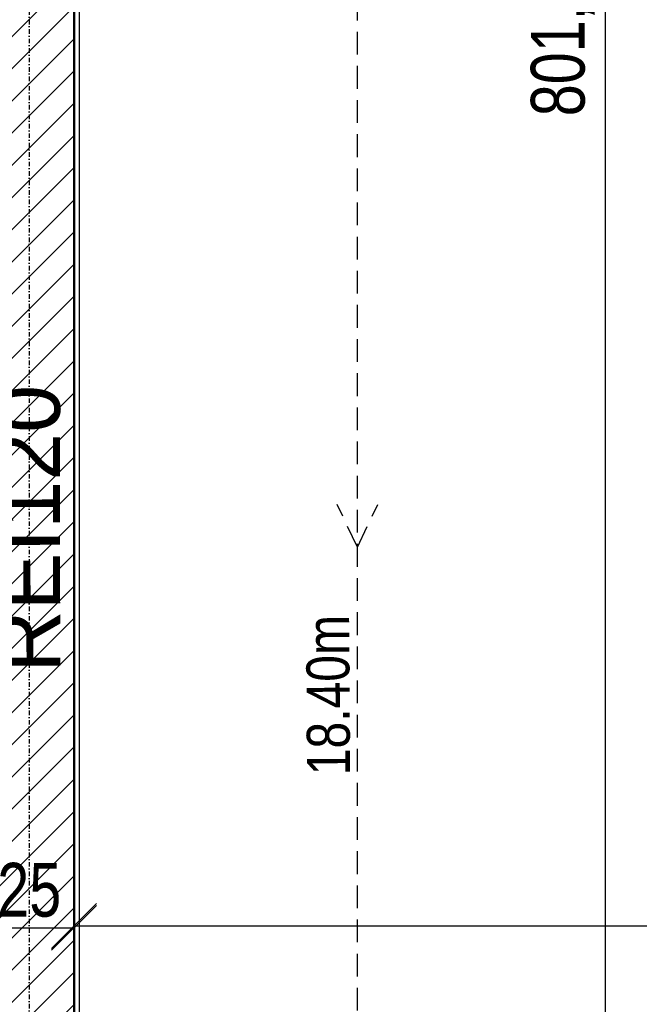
# Model space of a CAD drawing. Header units: centimetres. Extents: x 0 to 55409, y -2708 to 14680.
# Tile 69 of 215: x 32269 to 32442, y 5074 to 5349. Entities that reach past the tile are written whole.
import ezdxf
from ezdxf.enums import TextEntityAlignment as Align

# ---------------------------------------------------------------- set-up
doc = ezdxf.new("R2010")
doc.units = ezdxf.units.CM
doc.header["$LTSCALE"] = 0.01
doc.linetypes.add('DASHDOT', pattern=[25.4, 12.7, -6.35, 0, -6.35])
doc.linetypes.add('DASHED2', pattern=[9.525, 6.35, -3.175])
for name, color, linetype in [('A-Elewacje_wypełnienia', 7, 'Continuous'), ('CKIZOLACJE', 2, 'Continuous'), ('CKSIATKA', 7, 'DASHDOT'), ('CKWYMIAR', 3, 'Continuous'), ('p.poz.', 240, 'Continuous')]:
    doc.layers.add(name, color=color, linetype=linetype)
doc.layers.add('CKPOM_POWIERZ', color=1, linetype='Continuous', plot=False)
doc.layers.add('CKSCIANY_PRZEKR', color=6, linetype='Continuous', lineweight=50)
doc.styles.add('Arial', font='arial.ttf')
doc.styles.get("Standard").update_dxf_attribs({"font": 'ic-simplex.shx', "width": 0.8})
doc.styles.add('WS_ARIAL', font='ReemKufi-Regular.ttf', dxfattribs={"height": 12})
doc.dimstyles.new('Kopia2 CADKON cm', dxfattribs={"dimscale": 5, "dimtxt": 3, "dimasz": 2.5, "dimexe": 1.8, "dimexo": 5, "dimgap": 0.6, "dimtad": 1, "dimrnd": 0.5, "dimtxsty": 'Standard', "dimblk1": 'OBLIQUE', "dimblk2": 'OBLIQUE', "dimsah": 1, "dimcen": 2.5, "dimadec": 1, "dimazin": 2, "dimtfac": 1, "dimtix": 1, "dimtmove": 2, "dimatfit": 3, "dimldrblk": 'OPEN30', "dimfxl": 2, "dimfxlon": 1, "dimtfill": 1, "dimtolj": 1, "dimarcsym": 0})

# ---------------------------------------------------------------- blocks, each defined once
blk = doc.blocks.new('_OBLIQUE')
at = {"color": 0, "linetype": 'ByBlock'}
blk.add_line((-0.5, -0.5), (0.5, 0.5), dxfattribs=at)
blk = doc.blocks.new('*D324')
at = {"layer": 'CKWYMIAR', "color": 0, "lineweight": -2}
for p, q in [((32284.24, 5105.47), (32284.24, 5086.47)), ((32259.24, 5095.47), (32284.24, 5095.47)), ((32259.24, 5083.22), (32259.24, 5086.47))]:
    blk.add_line(p, q, dxfattribs=at)
at = {"layer": 'CKWYMIAR', "color": 0, "lineweight": -2, "xscale": 12.5, "yscale": 12.5, "zscale": 12.5}
blk.add_blockref('_OBLIQUE', (32259.24, 5095.47), dxfattribs=at)
at = {"layer": 'CKWYMIAR', "color": 0, "lineweight": -2, "xscale": 12.5, "yscale": 12.5, "zscale": 12.5, "rotation": 180}
blk.add_blockref('_OBLIQUE', (32284.24, 5095.47), dxfattribs=at)
at = {"layer": 'CKWYMIAR', "color": 0, "lineweight": -3, "insert": (32271.74, 5105.97), "char_height": 15, "attachment_point": 5, "bg_fill": 3, "box_fill_scale": 1.1, "bg_fill_color": 256, "bg_fill_true_color": 13158600, "bg_fill_transparency": 0}
blk.add_mtext('\\A1;25', dxfattribs=at)
blk = doc.blocks.new('_Open30')
at = {"color": 0, "linetype": 'ByBlock', "lineweight": -2}
for p, q in [((-1, 0.268), (0, 0)), ((0, 0), (-1, -0.268)), ((0, 0), (-1, 0))]:
    blk.add_line(p, q, dxfattribs=at)
blk = doc.blocks.new('*D325')
at = {"layer": 'CKWYMIAR', "color": 0, "lineweight": -2}
for p, q in [((32284.24, 5105.97), (32284.24, 5086.97)), ((32676.24, 5105.97), (32676.24, 5086.97)), ((32284.24, 5095.97), (32676.24, 5095.97))]:
    blk.add_line(p, q, dxfattribs=at)
at = {"layer": 'CKWYMIAR', "color": 0, "lineweight": -2, "xscale": 12.5, "yscale": 12.5, "zscale": 12.5, "rotation": 180}
blk.add_blockref('_OBLIQUE', (32284.24, 5095.97), dxfattribs=at)
at = {"layer": 'CKWYMIAR', "color": 0, "lineweight": -2, "xscale": 12.5, "yscale": 12.5, "zscale": 12.5}
blk.add_blockref('_OBLIQUE', (32676.24, 5095.97), dxfattribs=at)
at = {"layer": 'CKWYMIAR', "color": 0, "lineweight": -3, "insert": (32480.24, 5106.47), "char_height": 15, "attachment_point": 5, "bg_fill": 3, "box_fill_scale": 1.1, "bg_fill_color": 256, "bg_fill_true_color": 13158600, "bg_fill_transparency": 0}
blk.add_mtext('\\A1;392', dxfattribs=at)
blk = doc.blocks.new('*D328')
at = {"layer": 'CKWYMIAR', "color": 0, "lineweight": -2}
for p, q in [((32422.4, 5742.6), (32441.4, 5742.6)), ((32432.4, 4941.25), (32432.4, 5742.6)), ((32422.4, 4941.25), (32441.4, 4941.25))]:
    blk.add_line(p, q, dxfattribs=at)
at = {"layer": 'CKWYMIAR', "color": 0, "lineweight": -2, "xscale": 12.5, "yscale": 12.5, "zscale": 12.5}
for p, rotation in [((32432.4, 5742.6), 90), ((32432.4, 4941.25), 270)]:
    blk.add_blockref('_OBLIQUE', p, dxfattribs=dict(at, rotation=rotation))
at = {"layer": 'CKWYMIAR', "color": 0, "lineweight": -3, "insert": (32420.48, 5341.93), "char_height": 15, "attachment_point": 5, "rotation": 90, "bg_fill": 3, "box_fill_scale": 1.1, "bg_fill_color": 256, "bg_fill_true_color": 13158600, "bg_fill_transparency": 0}
blk.add_mtext('\\A1;801,5', dxfattribs=at)
blk = doc.blocks.new('A$7E8A383135198')
at = {"layer": 'CKSIATKA', "ltscale": 10}
blk.add_line((2732.5, 268.18), (2732.5, -1847.53), dxfattribs=at)

msp = doc.modelspace()

# ---------------------------------------------------------------- linework, layer by layer
at = {"layer": 'CKSCIANY_PRZEKR'}
msp.add_line((32284.236, 4941.252), (32284.236, 5463.104), dxfattribs=at)

# ---------------------------------------------------------------- dimensions: what is measured, and where the dimension line sits
at = {"layer": 'CKWYMIAR', "lineweight": -3}
dim = msp.add_linear_dim(base=(32432.402, 5742.604), p1=(32394.236, 4941.252), p2=(32302.118, 5742.604), angle=90, dimstyle='Kopia2 CADKON cm', override={"dimtxt": 3, "dimfxl": 2, "dimfxlon": 1, "dimtfill": 1, "dimtfillclr": 0}, dxfattribs=at)
dim.commit()
dim.dimension.update_dxf_attribs({"geometry": '*D328', "text_midpoint": (32420.477, 5341.928)})

# ---------------------------------------------------------------- next in the draw order: dimensions: what is measured, and where the dimension line sits
dim = msp.add_linear_dim(base=(32676.236, 5095.972), p1=(32284.236, 5463.104), p2=(32676.236, 5466.571), dimstyle='Kopia2 CADKON cm', override={"dimtxt": 3, "dimfxl": 2, "dimfxlon": 1, "dimtfill": 1, "dimtfillclr": 0}, dxfattribs=at)
dim.commit()
dim.dimension.update_dxf_attribs({"geometry": '*D325', "text_midpoint": (32480.236, 5106.472)})

# ---------------------------------------------------------------- next in the draw order: linework, layer by layer
at = {"layer": 'p.poz.', "linetype": 'DASHED2', "lineweight": 25, "ltscale": 100}
for points in [[(32363.236, 5201.662), (32357.544, 5213.55)], [(32363.236, 5201.662), (32368.901, 5213.563)]]:
    msp.add_lwpolyline(points, dxfattribs=at)

# ---------------------------------------------------------------- next in the draw order: texts
at = {"layer": 'p.poz.', "linetype": 'DASHED2', "lineweight": 25, "ltscale": 100, "style": 'Arial', "width": 0.8}
msp.add_text('18.40m', height=12, rotation=90.33139, dxfattribs=at).set_placement((32361.052, 5160.394), align=Align.CENTER)

# ---------------------------------------------------------------- next in the draw order: dimensions: what is measured, and where the dimension line sits
at = {"layer": 'CKWYMIAR', "lineweight": -3}
dim = msp.add_linear_dim(base=(32284.236, 5095.472), p1=(32259.236, 5108.219), p2=(32284.236, 5463.104), dimstyle='Kopia2 CADKON cm', override={"dimtxt": 3, "dimfxl": 2, "dimfxlon": 1, "dimtfill": 1, "dimtfillclr": 0}, dxfattribs=at)
dim.commit()
dim.dimension.update_dxf_attribs({"geometry": '*D324', "text_midpoint": (32271.736, 5105.972)})

# ---------------------------------------------------------------- next in the draw order: hatches: boundary and pattern name
at = {"layer": 'A-Elewacje_wypełnienia', "lineweight": 5}
h = msp.add_hatch(dxfattribs=at)
h.set_pattern_fill('ANSI31', color=256, scale=2, style=0)
h.paths.add_polyline_path([(31784.236, 5767.604), (31784.236, 4418.252), (31809.236, 4418.252), (31986.236, 4418.252), (32284.236, 4418.252), (32284.236, 4453.252), (32259.236, 4453.252), (32259.236, 4443.252), (32209.236, 4443.252), (32209.236, 4443.252), (32159.236, 4443.252), (32159.236, 4443.252), (31809.236, 4443.252), (31809.236, 4711.252), (31809.236, 4723.252), (31809.236, 5013.104), (32129.236, 5013.104), (32129.236, 5025.104), (31809.236, 5025.104), (31809.236, 5438.104), (31809.236, 5463.104), (31809.236, 5742.604), (32676.236, 5742.604), (32676.236, 4578.252), (32701.236, 4578.252), (32701.236, 4603.252), (32701.236, 5767.604)])
h.paths.add_polyline_path([(31809.236, 5463.104), (31809.236, 5438.104), (32259.236, 5438.104), (32259.236, 5025.104), (32229.236, 5025.104), (32229.236, 5013.104), (32259.236, 5013.104), (32259.236, 4723.252), (32229.236, 4723.252), (32229.236, 4711.252), (32259.236, 4711.252), (32259.236, 4703.252), (32284.236, 4703.252), (32284.236, 4916.252), (32294.236, 4916.252), (32294.236, 4941.252), (32284.236, 4941.252), (32284.236, 5463.104)])
h.paths.add_polyline_path([(32031.236, 4711.252), (32129.236, 4711.252), (32129.236, 4723.252), (31809.236, 4723.252), (31809.236, 4711.252)])
h.paths.add_polyline_path([(32394.236, 4916.252), (32676.236, 4916.252), (32676.236, 4941.252), (32394.236, 4941.252)])
h.paths.add_polyline_path([(32031.236, 4543.252), (32031.236, 4711.252), (32019.236, 4711.252), (32019.236, 4543.252)])

# ---------------------------------------------------------------- next in the draw order: linework, layer by layer
at = {"layer": 'CKPOM_POWIERZ'}
msp.add_lwpolyline([(32285.736, 5464.604), (31810.736, 5464.604), (31810.736, 5741.104), (32674.736, 5741.104), (32674.736, 4942.752), (32285.736, 4942.752)], close=True, dxfattribs=at)
at = {"layer": 'p.poz.', "linetype": 'DASHED2', "lineweight": 25, "ltscale": 100}
msp.add_lwpolyline([(32259.236, 4505.752), (32190.218, 4505.208), (32190.218, 4653.252), (32363.236, 4653.252), (32363.236, 5548.354), (31809.236, 5548.354)], dxfattribs=at)

# ---------------------------------------------------------------- next in the draw order: block references
at = {"layer": 'CKIZOLACJE'}
msp.add_blockref('A$7E8A383135198', (29539.236, 5777.537), dxfattribs=at)

# ---------------------------------------------------------------- next in the draw order: texts
at = {"layer": 'p.poz.', "color": 1, "true_color": 0xff1a1a, "style": 'WS_ARIAL'}
msp.add_text('REI120', height=18, rotation=90.06719, dxfattribs=at).set_placement((32280.385, 5166.641))

doc.saveas('drawing.dxf')
